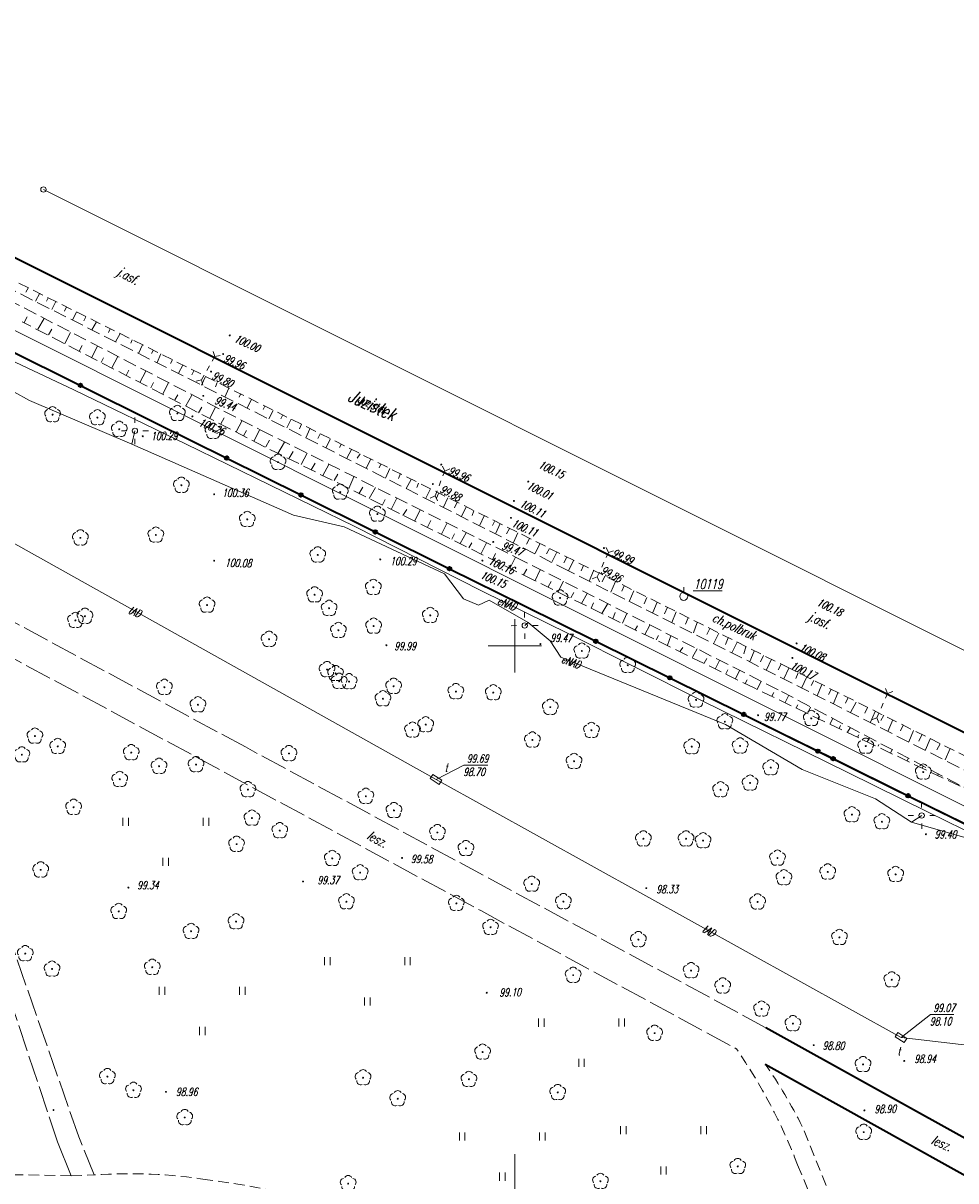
# Model space of a CAD drawing. Header units: metres. Extents: x 7502830 to 7503431, y 5814286 to 5814698.
# Tile 8 of 20: x 7503004 to 7503091, y 5814550 to 5814658. Entities that reach past the tile are written whole.
import ezdxf
from ezdxf.enums import TextEntityAlignment as Align

# ---------------------------------------------------------------- set-up
doc = ezdxf.new("R2010")
doc.units = ezdxf.units.M
doc.header["$MEASUREMENT"] = 0
for name, pattern in [('1', [0]), ('11', [3, 2.5, -0.5]), ('GDE', [0]), ('KOC', [1.5, 1, -0.5]), ('KOJ', [0]), ('UEB', [0]), ('UPE', [0]), ('UPT', [0]), ('WSQ', [1.75, 1.25, -0.5])]:
    doc.linetypes.add(name, pattern=pattern)
doc.layers.get('0').update_dxf_attribs({"linetype": 'CONTINUOUS'})
for name, color, linetype, lineweight in [('Dzialki', 7, 'GDE', 18), ('EADOD_T_0', 7, 'CONTINUOUS', 25), ('EDZPD_L_0', 7, 'GDE', 20), ('KRZYZE_L_0', 7, '1', 18), ('Punkty', 7, 'CONTINUOUS', 18), ('SDROK_T_0', 7, 'CONTINUOUS', 18), ('SDROK_T_1', 7, 'CONTINUOUS', 18), ('SDRPK_L_0', 7, 'KOJ', 35), ('SDRPK_L_2', 7, 'KOC', 18), ('SDRPK_L_3', 7, 'KOJ', 35), ('SDRPK_L_5', 7, '11', 18), ('SDRPT_T_0', 7, 'CONTINUOUS', 18), ('SZNPS_T_0', 7, 'CONTINUOUS', 18), ('SZNPS_T_3', 7, 'CONTINUOUS', 18), ('SZOPO_L_0', 7, 'CONTINUOUS', 35), ('SZZPZ_T_0', 3, 'CONTINUOUS', 18), ('UEEOO_T_0', 1, 'CONTINUOUS', 15), ('UEEPA_T_1', 7, 'CONTINUOUS', 18), ('UEEPA_T_3', 1, 'CONTINUOUS', 18), ('UEEPON_L_1', 1, 'UEB', 15), ('UTTOA_T_0', 30, 'CONTINUOUS', 15), ('UTTOC_T_0', 30, 'CONTINUOUS', 15), ('UTTOO_T_0', 30, 'CONTINUOUS', 15), ('UTTPA_T_1', 30, 'CONTINUOUS', 18), ('UTTPO_L_1', 30, 'UPT', 15), ('WUKOS_T_1', 7, 'CONTINUOUS', 15), ('WUKPS_L_6', 7, 'WSQ', 18), ('WWRPH_T_0', 7, 'CONTINUOUS', 15), ('WWRPH_T_1', 7, 'CONTINUOUS', 18)]:
    doc.layers.add(name, color=color, linetype=linetype, lineweight=lineweight)
doc.styles.get("Standard").update_dxf_attribs({"font": 'Simplex.SHX', "width": 0.75})

# ---------------------------------------------------------------- blocks, each defined once
blk = doc.blocks.new('GRT')
at = {"linetype": 'Continuous'}
blk.add_circle((0, 0), 0.25, dxfattribs=at)
blk = doc.blocks.new('PSS')
at = {"linetype": 'Continuous'}
for p, q in [((-1.25, 0), (-1.6, 0.37)), ((-1.25, 0), (-1.6, -0.37)), ((-0.75, 0), (-1.25, 0)), ((-0.25, 0), (0.25, 0)), ((0.75, 0), (1.25, 0)), ((1.25, 0), (1.6, 0.37)), ((1.25, 0), (1.6, -0.37))]:
    blk.add_line(p, q, dxfattribs=at)
blk = doc.blocks.new('OSM')
at = {"linetype": 'Continuous'}
blk.add_line((0, 0.375), (0, 0.875), dxfattribs=at)
blk.add_circle((0, 0), 0.375, dxfattribs=at)
blk = doc.blocks.new('DLI')
at = {"color": 8, "linetype": 'Continuous', "lineweight": 5}
blk.add_circle((0, 0), 0.045, dxfattribs=at)
for centre, start, end in [((-0.36, 0.12), 102.1445, 221.86), ((0, 0.38), 30.1401, 149.8599), ((0.36, 0.12), 318.14, 77.8555), ((-0.22, -0.3), 174.1482, 293.8542), ((0.22, -0.3), 246.1458, 5.8518)]:
    blk.add_arc(centre, 0.375, start, end, dxfattribs=at)
blk = doc.blocks.new('TRA')
at = {"color": 8, "linetype": 'Continuous', "lineweight": 5}
for p, q in [((-4.0125, 1.178325), (-4.0125, 1.928325)), ((-3.4875, 1.178325), (-3.4875, 1.928325)), ((3.4875, 1.178325), (3.4875, 1.928325)), ((4.0125, 1.178325), (4.0125, 1.928325)), ((-0.2625, -2.571675), (-0.2625, -1.821675)), ((0.2625, -2.571675), (0.2625, -1.821675))]:
    blk.add_line(p, q, dxfattribs=at)
blk = doc.blocks.new('SLS')
at = {"linetype": 'Continuous'}
blk.add_circle((0, 0), 0.25, dxfattribs=at)
blk = doc.blocks.new('LAT')
at = {"linetype": 'Continuous'}
for p, q in [((0, 0.75), (0, 1.25)), ((-1.25, 0), (-0.75, 0)), ((0.75, 0), (1.25, 0)), ((0, -0.75), (0, -1.25))]:
    blk.add_line(p, q, dxfattribs=at)
blk = doc.blocks.new('WLD')
at = {"linetype": 'Continuous'}
for p, q in [((0.5, 0.23), (-0.5, 0.23)), ((-0.5, 0.23), (-0.5, -0.23)), ((0.5, -0.23), (0.5, 0.23)), ((-0.5, -0.23), (0.5, -0.23))]:
    blk.add_line(p, q, dxfattribs=at)
blk = doc.blocks.new('WSP')
at = {"linetype": 'Continuous'}
blk.add_circle((0, 0), 0.045, dxfattribs=at)
blk = doc.blocks.new('fdsfdsgdgfd')
at = {"layer": 'Dzialki', "color": 8}
for p, q in [((70.39, 55.51), (-300.47, 241.21)), ((-240.4, 225.67), (27.38, 91.58))]:
    blk.add_line(p, q, dxfattribs=at)
at = {"layer": 'EDZPD_L_0', "color": 8, "linetype": 'GDE'}
for p, q in [((70.39, 55.51), (-300.47, 241.21)), ((27.38, 91.58), (-240.4, 225.67))]:
    blk.add_line(p, q, dxfattribs=at)
at = {"layer": 'KRZYZE_L_0', "color": 8, "linetype": '1'}
for p, q in [((-196.36, 180.53), (-196.36, 185.53)), ((-198.86, 183.03), (-193.86, 183.03)), ((-196.36, 130.53), (-196.36, 135.53))]:
    blk.add_line(p, q, dxfattribs=at)
at = {"layer": 'SDRPK_L_0', "color": 8, "linetype": 'KOJ'}
for p, q in [((-169.84, 182.62), (-277.56, 236.54)), ((-115.59, 155.51), (-169.84, 182.62))]:
    blk.add_line(p, q, dxfattribs=at)
at = {"layer": 'SDRPK_L_2', "color": 8, "linetype": 'KOC'}
for p, q in [((-170.69, 180.93), (-249.92, 220.54)), ((-116.42, 153.78), (-170.69, 180.93)), ((-237.81, 133.52), (-235.65, 133.59))]:
    blk.add_line(p, q, dxfattribs=at)
at = {"layer": 'SDRPK_L_3', "color": 8, "linetype": 'KOJ'}
for p, q in [((-147.89, 133.45), (-172.9, 147.35)), ((-172.96, 143.95), (-149.34, 130.79))]:
    blk.add_line(p, q, dxfattribs=at)
at = {"layer": 'SDRPK_L_5', "color": 8, "linetype": '11'}
for p, q in [((-263.12, 192.61), (-199.55, 158.29)), ((-221.53, 173.58), (-254.84, 191.55)), ((-172.9, 147.35), (-221.53, 173.58)), ((-237.11, 137.16), (-247.02, 165.66)), ((-248.41, 164.62), (-239.08, 136.69)), ((-199.55, 158.29), (-175.67, 145.39)), ((-235.65, 133.59), (-237.11, 137.16))]:
    blk.add_line(p, q, dxfattribs=at)
at = {"layer": 'SDRPK_L_5', "color": 8, "linetype": 'KOC'}
for p, q in [((-159.97, 114.53), (-169.51, 138.13)), ((-169.94, 134.54), (-161.2, 113.36)), ((-237.81, 133.52), (-247.82, 133.7))]:
    blk.add_line(p, q, dxfattribs=at)
at = {"layer": 'SDRPK_L_5', "color": 8, "linetype": 'KOJ'}
blk.add_line((-239.08, 136.69), (-237.81, 133.52), dxfattribs=at)
at = {"layer": 'SDRPK_L_5', "color": 8, "linetype": 'KOC'}
for centre, radius, start, end in [((-218.64, 115.76), 52.2, 21.0933, 34.5858), ((-212.45, 116.63), 48.02, 26.6011, 34.6736), ((-232.36, 87.06), 46.65, 81.0194, 94.0457), ((-233.63, 63.23), 70.43, 67.9727, 83.0212)]:
    blk.add_arc(centre, radius, start, end, dxfattribs=at)
at = {"layer": 'SZOPO_L_0', "color": 8}
for p, q in [((-243.88, 210.82), (-236.94, 207.37)), ((-236.94, 207.37), (-230, 203.91)), ((-230, 203.91), (-223.28, 200.57)), ((-223.28, 200.57), (-216.34, 197.13)), ((-216.34, 197.13), (-209.4, 193.68)), ((-209.4, 193.68), (-202.46, 190.24)), ((-202.46, 190.24), (-195.52, 186.79)), ((-195.52, 186.79), (-188.8, 183.46)), ((-188.8, 183.46), (-181.88, 180.04)), ((-181.88, 180.04), (-174.97, 176.62)), ((-174.97, 176.62), (-168.05, 173.19)), ((-173.35, 175.82), (-166.63, 172.49)), ((-168.05, 173.19), (-161.14, 169.77)), ((-166.63, 172.49), (-159.62, 169.02)), ((-161.14, 169.77), (-154.42, 166.45)), ((-159.62, 169.02), (-152.6, 165.54))]:
    blk.add_line(p, q, dxfattribs=at)
for centre in [(-236.94, 207.37), (-223.28, 200.57), (-216.34, 197.13), (-209.4, 193.68), (-202.46, 190.24), (-188.8, 183.46), (-181.88, 180.04), (-174.97, 176.62), (-168.05, 173.19), (-166.63, 172.49), (-159.62, 169.02)]:
    blk.add_circle(centre, 0.17, dxfattribs=at)
at = {"layer": 'UEEPON_L_1', "color": 8, "linetype": 'UPE'}
for p, q in [((-241.69, 205.96), (-261.08, 216.49)), ((-237.57, 206.94), (-255.19, 215.25)), ((-227.13, 201.91), (-237.57, 206.94)), ((-232.14, 201.87), (-241.69, 205.96)), ((-232.14, 201.87), (-231.85, 203.12)), ((-217.05, 195.24), (-232.14, 201.87)), ((-211.32, 194.18), (-227.13, 201.91)), ((-212.3, 194.15), (-217.05, 195.24)), ((-202.92, 189.75), (-212.3, 194.15)), ((-199.49, 188.18), (-211.32, 194.18)), ((-201.15, 187.41), (-202.92, 189.75)), ((-199.74, 186.84), (-201.15, 187.41)), ((-198.76, 187.3), (-199.74, 186.84)), ((-191.3, 184.14), (-199.49, 188.18)), ((-195.13, 185.2), (-198.76, 187.3)), ((-195.13, 185.2), (-195.44, 184.93)), ((-193.07, 183.5), (-195.13, 185.2)), ((-178.93, 177.91), (-191.3, 184.14)), ((-192.06, 181.97), (-193.07, 183.5)), ((-176.68, 175.68), (-192.06, 181.97)), ((-165.26, 171.2), (-178.93, 177.91)), ((-169.51, 171.48), (-176.68, 175.68)), ((-162.67, 168.74), (-169.51, 171.48)), ((-157.75, 167.48), (-165.26, 171.2)), ((-159.29, 166.56), (-162.67, 168.74)), ((-159.29, 166.56), (-158.35, 167.18)), ((-139.35, 158.49), (-157.75, 167.48)), ((-152.59, 164.63), (-159.29, 166.56))]:
    blk.add_line(p, q, dxfattribs=at)
at = {"layer": 'UTTOC_T_0', "color": 8, "linetype": 'Continuous', "lineweight": 0}
for p, q in [((-203.72, 170.55), (-201.12, 171.87)), ((-201.12, 171.87), (-198.89, 171.87)), ((-160.27, 146.43), (-157.53, 148.57)), ((-157.53, 148.57), (-155.33, 148.57))]:
    blk.add_line(p, q, dxfattribs=at)
at = {"layer": 'UTTPO_L_1', "color": 8, "linetype": 'UPT'}
for p, q in [((-258.01, 200.89), (-203.72, 170.55)), ((-203.72, 170.55), (-160.27, 146.43)), ((-160.27, 146.43), (-120.23, 141.76))]:
    blk.add_line(p, q, dxfattribs=at)
at = {"layer": 'WUKPS_L_6', "color": 8, "linetype": 'WSQ'}
for p, q in [((-217.98, 203.53), (-249.91, 219.62)), ((-243.76, 215.4), (-220.08, 203.17)), ((-219.81, 201.67), (-242.39, 213.3)), ((-191.36, 190.04), (-217.98, 203.53)), ((-220.08, 203.17), (-196.3, 191.33)), ((-194.6, 189.17), (-219.81, 201.67)), ((-196.3, 191.33), (-171.46, 178.77)), ((-168.89, 178.76), (-191.36, 190.04)), ((-173.95, 179.06), (-194.6, 189.17)), ((-153.17, 169.16), (-173.95, 179.06)), ((-171.46, 178.77), (-153.17, 169.16)), ((-147.05, 167.73), (-168.89, 178.76))]:
    blk.add_line(p, q, dxfattribs=at)
at = {"layer": 'WUKPS_L_6', "color": 8, "linetype": '1'}
for p, q in [((-241.79, 216.5), (-242.04, 216.08)), ((-240.75, 215.98), (-241.13, 215.23)), ((-239.96, 215.54), (-240.13, 215.23)), ((-239.24, 215.21), (-239.61, 214.46)), ((-238.24, 214.69), (-238.43, 214.31)), ((-237.32, 214.21), (-237.7, 213.5)), ((-242.21, 213.23), (-241.92, 213.77)), ((-240.92, 212.61), (-240.34, 213.61)), ((-236.45, 213.77), (-236.62, 213.4)), ((-235.45, 213.31), (-235.87, 212.56)), ((-239.94, 212.09), (-239.63, 212.61)), ((-238.4, 211.28), (-237.86, 212.32)), ((-234.18, 212.65), (-234.33, 212.32)), ((-233.23, 212.22), (-233.67, 211.44)), ((-237.07, 210.57), (-236.78, 211.09)), ((-235.91, 209.95), (-235.35, 211.03)), ((-232.1, 211.61), (-232.23, 211.31)), ((-231.14, 211.16), (-231.53, 210.34)), ((-235.02, 209.51), (-234.79, 209.95)), ((-234, 209.02), (-233.44, 210.05)), ((-230.15, 210.62), (-230.32, 210.34)), ((-229.42, 210.3), (-229.77, 209.51)), ((-232.68, 208.3), (-232.42, 208.78)), ((-228.35, 209.75), (-228.53, 209.4)), ((-227.38, 209.26), (-227.77, 208.52)), ((-231.41, 207.65), (-230.83, 208.69)), ((-226.34, 208.73), (-226.53, 208.34)), ((-225.27, 208.2), (-225.64, 207.39)), ((-230.36, 207.13), (-230.11, 207.62)), ((-229.25, 206.56), (-228.71, 207.64)), ((-224.16, 207.63), (-224.32, 207.24)), ((-223.07, 207.11), (-223.45, 206.26)), ((-228.12, 206.01), (-227.84, 206.49)), ((-227.09, 205.45), (-226.54, 206.45)), ((-221.98, 206.55), (-222.13, 206.27)), ((-220.96, 206.05), (-221.38, 205.27)), ((-225.91, 204.79), (-225.59, 205.32)), ((-224.87, 204.3), (-224.34, 205.32)), ((-219.73, 205.43), (-219.87, 205.12)), ((-218.95, 205.03), (-219.35, 204.23)), ((-218.08, 204.56), (-218.22, 204.23)), ((-223.84, 203.77), (-223.51, 204.32)), ((-222.4, 203.03), (-221.83, 204.08)), ((-217.25, 204.2), (-217.65, 203.4)), ((-216.3, 203.74), (-216.49, 203.32)), ((-221.7, 202.66), (-221.42, 203.16)), ((-220.75, 202.16), (-220.22, 203.19)), ((-215.52, 203.31), (-215.88, 202.48)), ((-214.56, 202.84), (-214.75, 202.4)), ((-213.61, 202.35), (-214, 201.56)), ((-219.61, 201.61), (-219.28, 202.25)), ((-218.49, 201), (-217.89, 202.06)), ((-217.43, 200.55), (-217.06, 201.19)), ((-212.57, 201.84), (-212.74, 201.55)), ((-211.61, 201.36), (-212.05, 200.56)), ((-216.32, 199.97), (-215.76, 201.03)), ((-210.8, 200.97), (-211.08, 200.57)), ((-209.82, 200.47), (-210.24, 199.64)), ((-215.39, 199.49), (-215, 200.1)), ((-214.3, 198.95), (-213.74, 199.97)), ((-213.24, 198.47), (-212.89, 199.07)), ((-208.88, 200), (-209.05, 199.65)), ((-208.05, 199.6), (-208.45, 198.71)), ((-207.04, 199.13), (-207.24, 198.68)), ((-211.88, 197.73), (-211.4, 198.81)), ((-206.05, 198.57), (-206.5, 197.73)), ((-205.37, 198.22), (-205.53, 197.81)), ((-210.92, 197.23), (-210.57, 197.87)), ((-209.96, 196.81), (-209.39, 197.83)), ((-204.24, 197.69), (-204.68, 196.83)), ((-203.48, 197.27), (-203.68, 196.83)), ((-208.71, 196.19), (-208.46, 196.71)), ((-207.9, 195.77), (-207.4, 196.82)), ((-202.61, 196.86), (-203.03, 195.99)), ((-201.76, 196.44), (-202.01, 195.91)), ((-200.92, 195.99), (-201.38, 195.09)), ((-206.81, 195.21), (-206.46, 195.78)), ((-205.71, 194.7), (-205.22, 195.74)), ((-204.53, 194.12), (-204.2, 194.75)), ((-200.18, 195.64), (-200.36, 195.21)), ((-199.21, 195.17), (-199.62, 194.3)), ((-203.22, 193.46), (-202.71, 194.47)), ((-198.25, 194.66), (-198.46, 194.26)), ((-198.15, 193.55), (-197.72, 194.46)), ((-197.14, 193.5), (-196.85, 193.99)), ((-202.25, 192.99), (-201.99, 193.49)), ((-201.47, 192.6), (-200.92, 193.59)), ((-200.67, 192.2), (-200.38, 192.66)), ((-199.55, 191.6), (-199.02, 192.65)), ((-196.49, 192.69), (-196.07, 193.59)), ((-195.27, 192.53), (-194.99, 193.07)), ((-194.46, 191.66), (-194.01, 192.56)), ((-198.42, 191.13), (-198.18, 191.65)), ((-193.4, 191.63), (-193.12, 192.14)), ((-192.43, 191.79), (-192.91, 190.85)), ((-196.81, 190.31), (-196.3, 191.33)), ((-191.5, 191.31), (-191.77, 190.79)), ((-190.89, 190.99), (-191.36, 190.04)), ((-189.93, 190.53), (-190.15, 190.03)), ((-195.55, 189.65), (-195.23, 190.2)), ((-194.47, 189.14), (-193.99, 190.13)), ((-189.02, 190.04), (-189.43, 189.08)), ((-187.94, 189.55), (-188.19, 189)), ((-193.25, 188.53), (-192.98, 189.05)), ((-192.33, 188.04), (-191.81, 189.07)), ((-186.96, 189.04), (-187.39, 188.03)), ((-186.16, 188.63), (-186.37, 188.15)), ((-191.13, 187.51), (-190.84, 188)), ((-190.12, 186.98), (-189.6, 187.92)), ((-185.24, 188.17), (-185.67, 187.18)), ((-184.04, 187.55), (-184.28, 186.95)), ((-189.24, 186.56), (-189.02, 187.04)), ((-188.22, 186.04), (-187.68, 186.99)), ((-187.21, 185.56), (-186.99, 186.13)), ((-183.07, 187.12), (-183.48, 186.13)), ((-182.09, 186.65), (-182.37, 186.02)), ((-181.29, 186.22), (-181.68, 185.2)), ((-186.3, 185.14), (-185.9, 186.04)), ((-180.17, 185.65), (-180.4, 185.07)), ((-179.31, 185.21), (-179.67, 184.26)), ((-185.12, 184.53), (-184.91, 184.91)), ((-184.22, 184.09), (-183.76, 184.95)), ((-183.15, 183.6), (-182.95, 184.01)), ((-182.11, 183.09), (-181.77, 183.96)), ((-178.15, 184.65), (-178.41, 184.09)), ((-177.29, 184.21), (-177.76, 183.28)), ((-180.9, 182.53), (-180.66, 182.87)), ((-176.42, 183.77), (-176.67, 183.15)), ((-175.59, 183.37), (-176.1, 182.39)), ((-174.77, 182.95), (-174.98, 182.29)), ((-179.76, 181.96), (-179.31, 182.76)), ((-178.66, 181.41), (-178.42, 181.85)), ((-173.99, 182.54), (-174.4, 181.56)), ((-173.12, 182.12), (-173.41, 181.54)), ((-172.37, 181.77), (-172.86, 180.8)), ((-177.62, 180.91), (-177.24, 181.65)), ((-176.64, 180.42), (-176.46, 180.79)), ((-175.75, 179.94), (-175.36, 180.72)), ((-171.49, 181.32), (-171.75, 180.8)), ((-170.77, 180.94), (-171.24, 179.94)), ((-174.84, 179.51), (-174.64, 179.85)), ((-173.71, 178.95), (-173.38, 179.68)), ((-169.9, 180.5), (-170.11, 179.99)), ((-169.08, 180.12), (-169.58, 179.09)), ((-168.42, 179.78), (-168.67, 179.33)), ((-172.34, 178.33), (-172.15, 178.68)), ((-167.68, 179.41), (-168.12, 178.35)), ((-166.8, 178.95), (-167.04, 178.47)), ((-166.19, 178.64), (-166.59, 177.65)), ((-171.1, 177.73), (-170.77, 178.43)), ((-170.08, 177.24), (-169.91, 177.52)), ((-165.21, 178.2), (-165.46, 177.68)), ((-164.46, 177.77), (-164.99, 176.8)), ((-169, 176.76), (-168.74, 177.3)), ((-168.03, 176.28), (-167.89, 176.47)), ((-163.41, 177.26), (-163.66, 176.73)), ((-162.69, 176.91), (-163.13, 175.91)), ((-161.89, 176.54), (-162.15, 176.06)), ((-166.91, 175.74), (-166.67, 176.22)), ((-166.07, 175.3), (-165.92, 175.6)), ((-165.28, 174.95), (-165.04, 175.37)), ((-161.04, 176.11), (-161.52, 175.02)), ((-160.08, 175.61), (-160.33, 175.08)), ((-164.33, 174.5), (-164.21, 174.72)), ((-163.43, 174.07), (-163.22, 174.45)), ((-159.11, 175.13), (-159.55, 174.07)), ((-158.34, 174.71), (-158.6, 174.13)), ((-157.55, 174.33), (-158, 173.3)), ((-162.43, 173.65), (-162.34, 173.8)), ((-161.27, 173.03), (-161.11, 173.3)), ((-156.62, 173.86), (-156.94, 173.3)), ((-155.69, 173.45), (-156.16, 172.39)), ((-159.6, 172.51), (-159.72, 172.28)), ((-158.2, 171.81), (-158.29, 171.6)), ((-156.81, 171.06), (-156.84, 170.93))]:
    blk.add_line(p, q, dxfattribs=at)
at = {"layer": 'Punkty', "color": 8}
blk.add_blockref('GRT', (-240.4, 225.67), dxfattribs=at)
at = {"layer": 'SDRPT_T_0', "color": 8}
for p, rotation in [((-225.02, 208.97), 60.01959429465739), ((-203.35, 198.2), 68.77414828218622), ((-188.14, 190.61), 65.65174096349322), ((-162.04, 177.44), 66.1345260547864)]:
    blk.add_blockref('PSS', p, dxfattribs=dict(at, rotation=rotation))
at = {"layer": 'SZNPS_T_0', "color": 8, "rotation": 0.009142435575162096}
blk.add_blockref('OSM', (-180.58, 187.65), dxfattribs=at)
at = {"layer": 'SZZPZ_T_0', "color": 8, "rotation": 0.009142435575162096}
for name, p in [('DLI', (-239.55, 204.63)), ('DLI', (-235.36, 204.35)), ('DLI', (-227.89, 204.75)), ('DLI', (-233.32, 203.27)), ('DLI', (-224.55, 203.08)), ('DLI', (-218.48, 200.19)), ('DLI', (-227.51, 198.04)), ('DLI', (-212.67, 197.4)), ('DLI', (-209.2, 195.34)), ('DLI', (-221.36, 194.85)), ('DLI', (-236.95, 193.12)), ('DLI', (-229.9, 193.39)), ('DLI', (-214.77, 191.53)), ('DLI', (-215.07, 187.8)), ('DLI', (-209.58, 188.5)), ('DLI', (-192.13, 187.51)), ('DLI', (-225.11, 186.84)), ('DLI', (-213.71, 186.54)), ('DLI', (-237.41, 185.41)), ('DLI', (-236.52, 185.8)), ('DLI', (-204.26, 185.88)), ('DLI', (-212.84, 184.48)), ('DLI', (-209.55, 184.88)), ('DLI', (-219.32, 183.65)), ('DLI', (-190.1, 182.55)), ('DLI', (-185.81, 181.22)), ('DLI', (-213.9, 180.82)), ('DLI', (-213.11, 180.45)), ('DLI', (-229.1, 179.16)), ('DLI', (-212.77, 179.72)), ('DLI', (-211.84, 179.69)), ('DLI', (-207.69, 179.26)), ('DLI', (-208.68, 178.09)), ('DLI', (-201.87, 178.76)), ('DLI', (-198.37, 178.66)), ('DLI', (-179.43, 177.97)), ('DLI', (-225.97, 177.53)), ('DLI', (-193.05, 177.3)), ('DLI', (-204.69, 175.67)), ('DLI', (-176.74, 175.94)), ('DLI', (-168.66, 176.25)), ('DLI', (-241.2, 174.6)), ('DLI', (-205.92, 175.17)), ('DLI', (-189.2, 175.14)), ('DLI', (-239.07, 173.64)), ('DLI', (-194.72, 174.24)), ('DLI', (-179.83, 173.61)), ('DLI', (-175.31, 173.68)), ('DLI', (-163.58, 173.66)), ('DLI', (-242.42, 172.85)), ('DLI', (-232.2, 173.06)), ('DLI', (-217.46, 172.97)), ('DLI', (-229.6, 171.78)), ('DLI', (-226.14, 171.94)), ('DLI', (-190.83, 172.24)), ('DLI', (-172.45, 171.65)), ('DLI', (-158.2, 171.24)), ('DLI', (-233.27, 170.56)), ('DLI', (-174.38, 170.22)), ('DLI', (-221.3, 169.6)), ('DLI', (-177.14, 169.59)), ('DLI', (-210.28, 168.98)), ('DLI', (-237.58, 167.95)), ('DLI', (-220.92, 166.94)), ('DLI', (-207.65, 167.65)), ('DLI', (-164.87, 167.26)), ('TRA', (-228.97, 165.04)), ('DLI', (-162.07, 166.6)), ('DLI', (-218.32, 165.77)), ('DLI', (-203.59, 165.59)), ('DLI', (-184.35, 165)), ('DLI', (-180.36, 165)), ('DLI', (-178.77, 164.83)), ('DLI', (-222.36, 164.5)), ('DLI', (-200.93, 164.1)), ('DLI', (-213.42, 163.17)), ('DLI', (-171.82, 163.2)), ('DLI', (-240.66, 162.1)), ('DLI', (-210.81, 161.84)), ('DLI', (-167.13, 161.91)), ('DLI', (-160.78, 161.68)), ('DLI', (-194.78, 160.77)), ('DLI', (-171.22, 161.37)), ('DLI', (-212.09, 159.12)), ('DLI', (-201.82, 158.97)), ('DLI', (-191.82, 159.14)), ('DLI', (-173.68, 159.11)), ('DLI', (-233.37, 158.22)), ('DLI', (-222.41, 157.26)), ('DLI', (-226.61, 156.36)), ('DLI', (-198.63, 156.73)), ('DLI', (-184.82, 155.59)), ('DLI', (-166.03, 155.79)), ('DLI', (-242.1, 154.28)), ('DLI', (-230.23, 153)), ('TRA', (-210.14, 152.01)), ('DLI', (-239.6, 152.84)), ('DLI', (-190.91, 152.26)), ('DLI', (-179.89, 152.69)), ('DLI', (-161.14, 151.83)), ('DLI', (-176.94, 151.26)), ('TRA', (-225.57, 149.24)), ('DLI', (-173.31, 149.1)), ('TRA', (-190.13, 146.27)), ('DLI', (-170.38, 147.74)), ('DLI', (-183.3, 146.84)), ('DLI', (-199.37, 145.08)), ('DLI', (-163.83, 143.92)), ('DLI', (-234.43, 142.79)), ('DLI', (-210.54, 142.68)), ('DLI', (-200.65, 142.53)), ('DLI', (-231.99, 141.51)), ('DLI', (-192.35, 141.3)), ('DLI', (-207.3, 140.72)), ('DLI', (-227.2, 138.96)), ('TRA', (-197.53, 135.63)), ('TRA', (-182.47, 136.22)), ('DLI', (-163.76, 137.59)), ('DLI', (-175.53, 134.39)), ('DLI', (-211.93, 132.79)), ('DLI', (-188.36, 133))]:
    blk.add_blockref(name, p, dxfattribs=at)
at = {"layer": 'UEEPA_T_1', "color": 8, "rotation": 0.009142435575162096}
blk.add_blockref('LAT', (-231.85, 203.12), dxfattribs=at)
at = {"layer": 'UEEPA_T_3', "color": 8}
for name, p, rotation in [('SLS', (-231.85, 203.12), 0.009142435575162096), ('LAT', (-195.44, 184.93), 0.7389891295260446), ('SLS', (-195.44, 184.93), 0.009142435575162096), ('LAT', (-158.35, 167.18), 0.5751465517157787), ('SLS', (-158.35, 167.18), 0.009142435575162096)]:
    blk.add_blockref(name, p, dxfattribs=dict(at, rotation=rotation))
at = {"layer": 'UTTPA_T_1', "color": 8}
for p, rotation in [((-203.72, 170.55), 326.3191009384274), ((-160.27, 146.43), 327.6617214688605)]:
    blk.add_blockref('WLD', p, dxfattribs=dict(at, rotation=rotation))
at = {"layer": 'WWRPH_T_1', "color": 8, "rotation": 0.009142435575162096}
for p in [(-222.99, 212.04), (-223.61, 210.29), (-224.74, 208.65), (-225.47, 206.39), (-226.49, 204.47), (-231.12, 202.61), (-203.23, 199.96), (-204.02, 198.15), (-195.1, 198.38), (-224.45, 197.19), (-196.45, 196.57), (-196.73, 194.99), (-198.37, 192.74), (-188.04, 192.17), (-224.45, 190.98), (-208.93, 191.1), (-199.39, 190.99), (-208.36, 183.08), (-193.97, 183.2), (-170.03, 183.26), (-170.43, 181.9), (-173.64, 176.54), (-157.95, 165.42), (-206.89, 163.21), (-232.46, 160.44), (-216.15, 161.01), (-184.08, 160.39), (-198.99, 150.62), (-168.44, 145.72), (-159.98, 144.25), (-228.96, 141.36), (-239.46, 139.66), (-163.7, 139.62)]:
    blk.add_blockref('WSP', p, dxfattribs=at)
at = {"layer": 'EADOD_T_0', "color": 8, "oblique": 15, "width": 0.7}
blk.add_text('Juzistek', height=1.25, rotation=335.442, dxfattribs=at).set_placement((-209.67, 205.58), align=Align.MIDDLE)
at = {"layer": 'SDROK_T_0', "color": 8, "oblique": 15, "width": 0.7}
for rotation, p in [(331.2888, (-232.55, 217.5)), (334.1648, (-167.95, 185.32))]:
    blk.add_text('j.asf.', height=0.9, rotation=rotation, dxfattribs=at).set_placement(p, align=Align.MIDDLE)
at = {"layer": 'SDROK_T_1', "color": 8, "lineweight": 9, "oblique": 15, "width": 0.7}
for s, rotation, p in [('ch.polbruk', 334.9515, (-175.91, 184.72)), ('lesz.', 331.5662, (-209.2, 164.98)), ('lesz.', 336.5592, (-156.47, 136.57))]:
    blk.add_text(s, height=0.9, rotation=rotation, dxfattribs=at).set_placement(p, align=Align.MIDDLE)
at = {"layer": 'SZNPS_T_3', "color": 8, "oblique": 15, "width": 0.7}
blk.add_text('%%U10119', height=0.9, rotation=0.0091, dxfattribs=at).set_placement((-179.64, 188.35))
at = {"layer": 'UEEOO_T_0', "color": 8, "lineweight": 9, "oblique": 15, "width": 0.7}
for s, rotation, p in [('Juzistek', 335.442, (-209.67, 205.58)), ('eNAD', 337.3893, (-197.1, 186.97)), ('eNAD', 339.7843, (-191.11, 181.53))]:
    blk.add_text(s, height=0.75, rotation=rotation, dxfattribs=at).set_placement(p, align=Align.MIDDLE)
at = {"layer": 'UTTOA_T_0', "color": 8, "lineweight": 9, "oblique": 15, "width": 0.7}
for p in [(-202.91, 171.28), (-160.6, 144.79)]:
    blk.add_text('t', height=0.75, rotation=0.0091, dxfattribs=at).set_placement(p)
at = {"layer": 'UTTOC_T_0', "color": 8, "lineweight": 9, "oblique": 15, "width": 0.7}
for s, p in [('99.69', (-200.85, 172.87)), ('98.70', (-201.18, 171.62)), ('99.07', (-157.26, 149.57)), ('98.10', (-157.59, 148.32))]:
    blk.add_text(s, height=0.75, rotation=0.0091, dxfattribs=at).set_placement(p, align=Align.TOP_LEFT)
at = {"layer": 'UTTOO_T_0', "color": 8, "lineweight": 9, "oblique": 15, "width": 0.7}
for rotation, p in [(336.6239, (-231.87, 186.21)), (330.5817, (-178.24, 156.4))]:
    blk.add_text('tAD', height=0.75, rotation=rotation, dxfattribs=at).set_placement(p, align=Align.MIDDLE)
at = {"layer": 'WUKOS_T_1', "color": 8, "lineweight": 9, "oblique": 15, "width": 0.7}
for s, rotation, p in [('100.00', 334.7461, (-222.64, 211.49)), ('99.96', 336.4751, (-223.65, 209.63)), ('99.80', 333.9801, (-224.74, 208.03)), ('100.15', 334.1882, (-194.21, 199.7)), ('99.96', 335.5301, (-202.66, 199.16)), ('99.88', 332.2757, (-203.44, 197.44)), ('100.01', 333.4441, (-195.29, 197.75)), ('100.11', 333.4441, (-195.97, 196.08)), ('99.99', 334.4468, (-187.35, 191.47)), ('99.86', 332.2561, (-188.41, 189.87)), ('100.08', 335.0874, (-169.84, 182.62)), ('100.17', 334.2838, (-170.69, 180.92)), ('99.77', 0.0091, (-173.08, 176.03))]:
    blk.add_text(s, height=0.75, rotation=rotation, dxfattribs=at).set_placement(p)
for s, rotation, p in [('99.44', 338.7227, (-223.41, 205.66)), ('100.26', 337.3154, (-224.67, 203.5)), ('100.29', 1.1783, (-229.12, 202.64)), ('100.36', 0.0091, (-222.47, 197.32)), ('100.11', 335.7347, (-195.44, 194.06)), ('99.47', 340.0766, (-196.57, 192.1)), ('100.08', 358.5528, (-222.2, 190.77)), ('100.29', 0.0091, (-206.77, 190.94)), ('100.16', 335.6836, (-197.6, 190.54)), ('100.15', 336.8949, (-198.36, 189.24)), ('99.47', 359.1277, (-192.03, 183.76)), ('99.99', 0.0091, (-206.61, 183.01)), ('99.40', 359.4787, (-156.12, 165.41)), ('99.58', 358.9074, (-205.06, 163.11)), ('99.37', 0.0091, (-213.79, 161.14)), ('99.34', 0.0091, (-230.64, 160.66)), ('98.33', 0.0091, (-182.13, 160.29)), ('99.10', 1.0142, (-196.8, 150.66)), ('98.80', 359.4185, (-166.59, 145.67)), ('98.94', 0.0091, (-158.03, 144.44)), ('98.96', 0.0091, (-227.02, 141.35)), ('98.90', 0.8772, (-161.75, 139.76))]:
    blk.add_text(s, height=0.75, rotation=rotation, dxfattribs=at).set_placement(p, align=Align.MIDDLE)
at = {"layer": 'WWRPH_T_0', "color": 8, "lineweight": 9, "oblique": 15, "width": 0.7}
blk.add_text('100.18', height=0.75, rotation=334.1601, dxfattribs=at).set_placement((-168.21, 186.84))

msp = doc.modelspace()

# ---------------------------------------------------------------- block references
at = {"linetype": 'Continuous'}
msp.add_blockref('fdsfdsgdgfd', (7503246.36, 5814416.97), dxfattribs=at)

doc.saveas('drawing.dxf')
